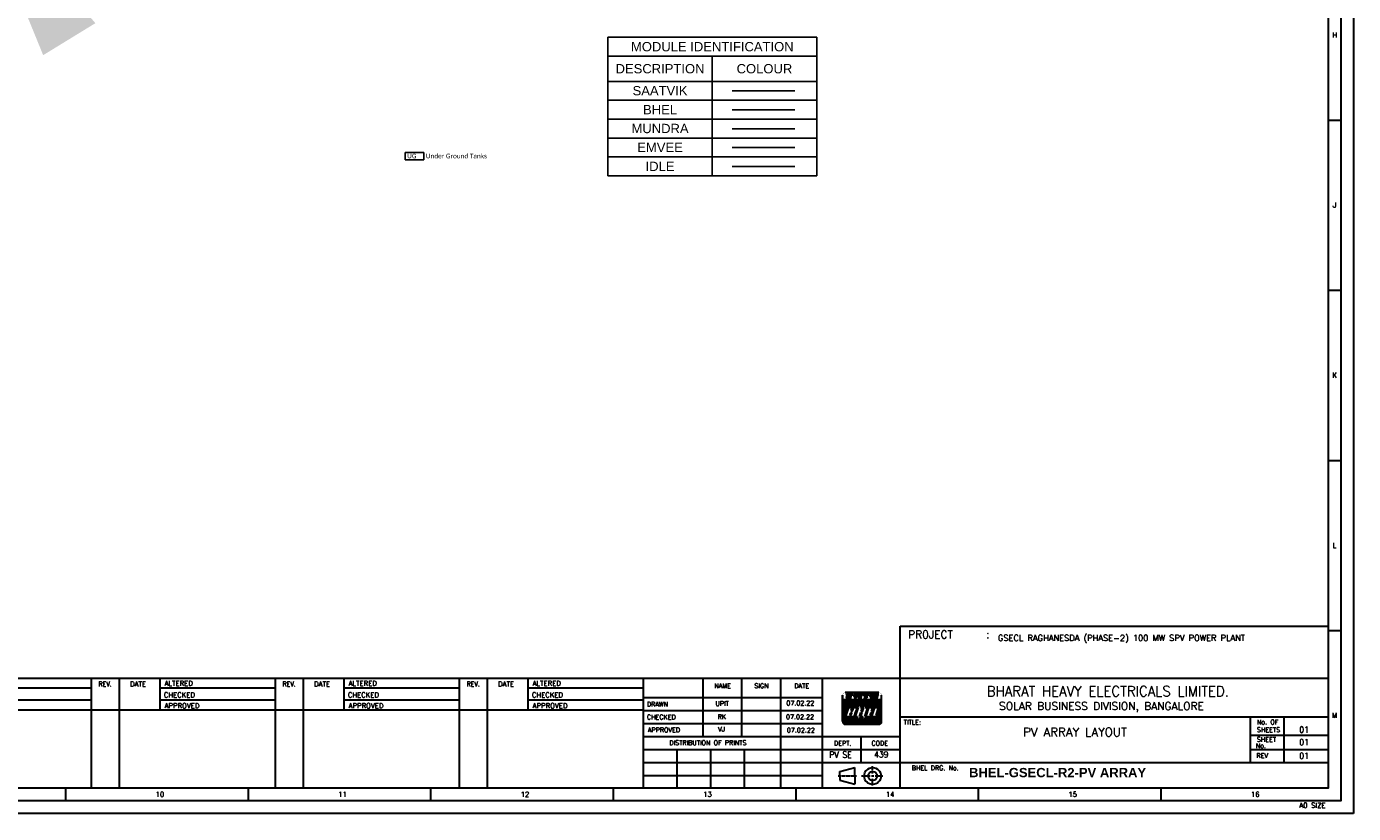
# Model space of a CAD drawing. Header units: inches. Extents: x 727810 to 1461440, y 2714588 to 5435005.
# Tile 153 of 233: x 729570 to 730994, y 2714588 to 2715433. Entities that reach past the tile are written whole.
import ezdxf
from ezdxf.enums import TextEntityAlignment as Align

# ---------------------------------------------------------------- set-up
doc = ezdxf.new("R2010")
doc.units = ezdxf.units.IN
doc.header["$MEASUREMENT"] = 0
doc.linetypes.add('CENTER', pattern=[2, 1.25, -0.25, 0.25, -0.25])
doc.linetypes.add('HIDDEN', pattern=[0.375, 0.25, -0.125])
for name, color, linetype in [('136.GERMI_NUMBER-TAXT', 7, 'Continuous'), ('DETAILS', 7, 'Continuous'), ('Inverter Room', 7, 'Continuous'), ('SMB Cable', 7, 'Continuous')]:
    doc.layers.add(name, color=color, linetype=linetype)
doc.layers.add('TITLE BLOCK', color=6, linetype='Continuous', lineweight=30)
doc.styles.add('2', font='SIMPLEX.SHX', dxfattribs={"height": 3.5})
doc.styles.add('B', font='SIMPLEX', dxfattribs={"width": 1.35})
doc.styles.add('C', font='SIMPLEX', dxfattribs={"width": 1.35, "height": 2.5})
doc.styles.add('COMPLEX', font='complex.shx')
doc.styles.add('Legend', font='calibri.ttf')
doc.styles.add('ROMANS', font='ROMANS.shx', dxfattribs={"height": 10})
doc.styles.add('ROMANT', font='romant', dxfattribs={"height": 12})
doc.styles.add('SIMPLEX', font='simplex')
doc.styles.get("Standard").update_dxf_attribs({"font": 'arial.ttf'})
doc.styles.add('USER1', font='SIMPLEX.SHX', dxfattribs={"height": 2.5})
doc.dimstyles.new('DIM-', dxfattribs={"dimscale": 0, "dimtxt": 0.15, "dimasz": 0.15, "dimexe": 0, "dimexo": 0, "dimgap": 0.15, "dimtad": 1, "dimdec": 0, "dimlfac": 1000, "dimzin": 0, "dimdsep": 46, "dimtxsty": 'ROMANS', "dimblk": 'OBLIQUE', "dimcen": 0, "dimclrd": 6, "dimclre": 6, "dimclrt": 3, "dimadec": 0, "dimazin": 0, "dimtfac": 1, "dimtdec": 0, "dimtmove": 2, "dimatfit": 3, "dimfxl": 1, "dimtolj": 1, "dimtzin": 0, "dimarcsym": 2})
doc.dimstyles.new('ROMANS$7', dxfattribs={"dimscale": 100, "dimtxt": 2.5, "dimasz": 2, "dimexe": 20, "dimexo": 20, "dimgap": 0.5, "dimtad": 1, "dimdec": 0, "dimrnd": 5, "dimzin": 0, "dimdsep": 46, "dimtxsty": 'ROMANS', "dimcen": 0.09, "dimdle": 20, "dimclrd": 256, "dimclre": 256, "dimclrt": 3, "dimadec": 0, "dimazin": 0, "dimtfac": 20, "dimtdec": 0, "dimtix": 1, "dimtmove": 2, "dimatfit": 3, "dimfxl": 1, "dimtolj": 1, "dimtzin": 0, "dimarcsym": 0})

# ---------------------------------------------------------------- blocks, each defined once
blk = doc.blocks.new('*X198')
at = {"color": 0}
for p, q in [((211, 29.6), (226, 29.6)), ((211, 29.4), (218.53, 29.4)), ((211, 29.2), (218.39, 29.2)), ((211, 29), (218.25, 29)), ((211, 28.8), (218.11, 28.8)), ((211, 28.6), (217.97, 28.6)), ((211, 28.4), (217.83, 28.4)), ((211, 28.2), (217.69, 28.2)), ((211, 28), (217.55, 28)), ((211, 27.8), (217.41, 27.8)), ((211, 27.6), (217.27, 27.6)), ((211, 27.4), (217.13, 27.4)), ((211, 27.2), (216.99, 27.2)), ((211, 27), (216.85, 27)), ((211, 26.8), (216.71, 26.8)), ((211, 26.6), (213.3, 26.6)), ((211, 26.4), (213.24, 26.4)), ((211, 26.2), (213.17, 26.2)), ((211, 26), (213.11, 26)), ((211, 25.8), (213.04, 25.8)), ((211, 25.6), (212.98, 25.6)), ((214.38, 25.6), (214.88, 25.6)), ((214.44, 25.8), (214.94, 25.8)), ((214.51, 26), (215.01, 26)), ((214.59, 26.2), (214.96, 26.2)), ((216.28, 25.6), (216.78, 25.6)), ((216.34, 25.8), (216.84, 25.8)), ((216.41, 26), (216.91, 26)), ((216.45, 26.6), (217.1, 26.6)), ((216.47, 26.2), (216.97, 26.2)), ((216.52, 26.4), (217.04, 26.4)), ((217.91, 26.8), (218.71, 26.8)), ((217.97, 27), (218.85, 27)), ((218.02, 27.2), (218.99, 27.2)), ((218.07, 27.4), (219.13, 27.4)), ((218.12, 27.6), (219.27, 27.6)), ((218.18, 27.8), (219.41, 27.8)), ((218.23, 28), (219.55, 28)), ((218.28, 28.2), (219.69, 28.2)), ((218.28, 25.6), (218.78, 25.6)), ((218.33, 28.4), (219.83, 28.4)), ((218.34, 25.8), (218.84, 25.8)), ((218.39, 28.6), (219.97, 28.6)), ((218.41, 26), (218.91, 26)), ((218.44, 28.8), (220.11, 28.8)), ((218.47, 26.2), (218.97, 26.2)), ((218.49, 29), (220.25, 29)), ((218.54, 29.2), (220.39, 29.2)), ((218.54, 26.4), (219.04, 26.4)), ((218.6, 29.4), (220.53, 29.4)), ((218.6, 26.6), (219.1, 26.6)), ((219.74, 26.8), (226, 26.8)), ((219.81, 27), (226, 27)), ((219.87, 27.2), (226, 27.2)), ((219.94, 27.4), (226, 27.4)), ((220, 27.6), (226, 27.6)), ((220.07, 27.8), (226, 27.8)), ((220.13, 28), (226, 28)), ((220.2, 28.2), (226, 28.2)), ((220.26, 28.4), (226, 28.4)), ((220.28, 25.6), (220.78, 25.6)), ((220.33, 28.6), (226, 28.6)), ((220.34, 25.8), (220.84, 25.8)), ((220.39, 28.8), (226, 28.8)), ((220.41, 26), (220.91, 26)), ((220.46, 29), (226, 29)), ((220.47, 26.2), (220.97, 26.2)), ((220.52, 29.2), (226, 29.2)), ((220.54, 26.4), (221.04, 26.4)), ((220.59, 29.4), (226, 29.4)), ((220.6, 26.6), (221.1, 26.6)), ((222.28, 25.6), (222.98, 25.6)), ((222.34, 25.8), (223.04, 25.8)), ((222.41, 26), (223.11, 26)), ((222.47, 26.2), (223.17, 26.2)), ((223.04, 26.4), (223.24, 26.4)), ((223.1, 26.6), (223.3, 26.6)), ((224.48, 25.6), (226, 25.6)), ((224.54, 25.8), (226, 25.8)), ((224.61, 26), (226, 26)), ((224.67, 26.2), (226, 26.2)), ((224.74, 26.4), (226, 26.4)), ((224.8, 26.6), (226, 26.6)), ((211, 25.4), (212.91, 25.4)), ((211, 25.2), (212.85, 25.2)), ((211, 25), (212.78, 25)), ((211, 24.8), (212.72, 24.8)), ((211, 24.6), (212.65, 24.6)), ((211, 24.4), (212.59, 24.4)), ((211, 24.2), (212.52, 24.2)), ((211, 24), (212.46, 24)), ((211, 23.8), (212.39, 23.8)), ((211, 23.6), (212.33, 23.6)), ((211, 23.4), (212.26, 23.4)), ((211, 23.2), (216.75, 23.2)), ((211, 23), (216.7, 23)), ((211, 22.8), (216.64, 22.8)), ((211, 22.6), (216.59, 22.6)), ((211, 22.4), (216.54, 22.4)), ((211, 22.2), (216.49, 22.2)), ((211, 22), (216.43, 22)), ((211, 21.8), (216.38, 21.8)), ((211, 21.6), (216.33, 21.6)), ((211, 21.4), (216.28, 21.4)), ((211, 21.2), (216.22, 21.2)), ((211.02, 21), (216.17, 21)), ((211.08, 20.8), (216.12, 20.8)), ((211.2, 20.6), (216.07, 20.6)), ((213.83, 23.8), (214.29, 23.8)), ((213.86, 24), (214.36, 24)), ((213.92, 24.2), (214.42, 24.2)), ((213.99, 24.4), (214.49, 24.4)), ((214.06, 24.6), (214.49, 24.6)), ((214.33, 25.4), (214.81, 25.4)), ((214.43, 25.2), (214.7, 25.2)), ((215.55, 23.4), (216.06, 23.4)), ((215.63, 23.6), (216.13, 23.6)), ((215.69, 23.8), (216.19, 23.8)), ((215.76, 24), (216.26, 24)), ((215.82, 24.2), (216.32, 24.2)), ((215.89, 24.4), (216.39, 24.4)), ((215.92, 24.8), (216.52, 24.8)), ((215.95, 24.6), (216.45, 24.6)), ((215.97, 25), (216.58, 25)), ((216.15, 25.2), (216.65, 25.2)), ((216.17, 20.6), (218.07, 20.6)), ((216.21, 25.4), (216.71, 25.4)), ((216.31, 20.8), (218.12, 20.8)), ((216.45, 21), (218.17, 21)), ((216.6, 21.2), (218.22, 21.2)), ((216.74, 21.4), (218.28, 21.4)), ((216.88, 21.6), (218.33, 21.6)), ((217.02, 21.8), (218.38, 21.8)), ((217.16, 22), (218.43, 22)), ((217.3, 22.2), (218.49, 22.2)), ((217.44, 22.4), (218.54, 22.4)), ((217.56, 23.4), (218.06, 23.4)), ((217.58, 22.6), (218.59, 22.6)), ((217.63, 23.6), (218.13, 23.6)), ((217.69, 23.8), (218.19, 23.8)), ((217.72, 22.8), (218.64, 22.8)), ((217.76, 24), (218.26, 24)), ((217.82, 24.2), (218.32, 24.2)), ((217.86, 23), (218.7, 23)), ((217.89, 24.4), (218.39, 24.4)), ((217.95, 24.6), (218.45, 24.6)), ((218, 23.2), (218.75, 23.2)), ((218.15, 25.2), (218.65, 25.2)), ((218.17, 20.6), (225.8, 20.6)), ((218.21, 25.4), (218.71, 25.4)), ((218.31, 20.8), (225.92, 20.8)), ((218.45, 21), (225.98, 21)), ((218.6, 21.2), (226, 21.2)), ((218.74, 21.4), (226, 21.4)), ((218.88, 21.6), (226, 21.6)), ((219.02, 21.8), (226, 21.8)), ((219.16, 22), (226, 22)), ((219.3, 22.2), (226, 22.2)), ((219.44, 22.4), (226, 22.4)), ((219.56, 23.4), (220.06, 23.4)), ((219.58, 22.6), (226, 22.6)), ((219.63, 23.6), (220.13, 23.6)), ((219.69, 23.8), (220.19, 23.8)), ((219.72, 22.8), (226, 22.8)), ((219.76, 24), (220.26, 24)), ((219.82, 24.2), (220.32, 24.2)), ((219.86, 23), (226, 23)), ((219.89, 24.4), (220.39, 24.4)), ((219.95, 24.6), (220.45, 24.6)), ((220, 23.2), (226, 23.2)), ((220.02, 24.8), (220.52, 24.8)), ((220.08, 25), (220.58, 25)), ((220.15, 25.2), (220.65, 25.2)), ((220.21, 25.4), (220.71, 25.4)), ((221.69, 23.8), (222.39, 23.8)), ((221.76, 24), (222.46, 24)), ((221.82, 24.2), (222.52, 24.2)), ((221.89, 24.4), (222.59, 24.4)), ((221.95, 24.6), (222.65, 24.6)), ((222.06, 23.4), (222.26, 23.4)), ((222.13, 23.6), (222.33, 23.6)), ((222.15, 25.2), (222.85, 25.2)), ((222.21, 25.4), (222.91, 25.4)), ((222.52, 24.8), (222.72, 24.8)), ((222.58, 25), (222.78, 25)), ((223.89, 23.8), (226, 23.8)), ((223.96, 24), (226, 24)), ((224.02, 24.2), (226, 24.2)), ((224.09, 24.4), (226, 24.4)), ((224.15, 24.6), (226, 24.6)), ((224.22, 24.8), (226, 24.8)), ((224.26, 23.4), (226, 23.4)), ((224.28, 25), (226, 25)), ((224.33, 23.6), (226, 23.6)), ((224.35, 25.2), (226, 25.2)), ((224.41, 25.4), (226, 25.4)), ((211.4, 20.4), (216.01, 20.4)), ((216.03, 20.4), (218.01, 20.4)), ((218.03, 20.4), (225.6, 20.4))]:
    blk.add_line(p, q, dxfattribs=at)
blk = doc.blocks.new('Titleoga')
blk = doc.blocks.new('5454')
blk.add_line((730937.8, 2714660.9), (730937.8, 2714660.9))
blk.add_line((730937.8, 2714660.9), (730937.8, 2714660.9))
blk.add_line((730937.8, 2714660.9), (730937.8, 2714660.9))
blk.add_line((730937.8, 2714660.9), (730937.8, 2714660.9))
blk.add_line((730937.8, 2714660.9), (730937.8, 2714660.9))
at = {"layer": 'TITLE BLOCK'}
for p, q in [((730980.8, 2715331.9), (730967.3, 2715331.9)), ((730980.8, 2715149.2), (730967.3, 2715149.2)), ((730980.8, 2714966.5), (730967.3, 2714966.5)), ((730507.7, 2714614.6), (730507.7, 2714788.7)), ((730507.7, 2714788.7), (730967.3, 2714788.7)), ((730980.8, 2714783.8), (730967.3, 2714783.8)), ((727861, 2714733), (730967.3, 2714733)), ((729639.2, 2714722.2), (729515.2, 2714722.2)), ((729639.2, 2714614.6), (729639.2, 2714733)), ((729669.2, 2714733), (729669.2, 2714614.6)), ((729712.7, 2714733), (729712.7, 2714698.4)), ((729836.8, 2714722.2), (729712.7, 2714722.2)), ((729836.8, 2714614.6), (729836.8, 2714733)), ((729866.8, 2714733), (729866.8, 2714614.6)), ((729910.3, 2714733), (729910.3, 2714698.4)), ((730034.4, 2714722.2), (729910.3, 2714722.2)), ((730034.4, 2714614.6), (730034.4, 2714733)), ((730064.3, 2714733), (730064.3, 2714614.6)), ((730107.9, 2714733), (730107.9, 2714698.4)), ((730232, 2714722.2), (730107.9, 2714722.2)), ((730232, 2714614.6), (730232, 2714733)), ((730296, 2714670.3), (730296, 2714733)), ((730337.8, 2714670.3), (730337.8, 2714733)), ((730379.6, 2714614.6), (730379.6, 2714733)), ((730424.2, 2714628.5), (730424.2, 2714733)), ((729639.2, 2714709.2), (729515.2, 2714709.2)), ((729836.8, 2714709.2), (729712.7, 2714709.2)), ((730034.4, 2714709.2), (729910.3, 2714709.2)), ((730232, 2714709.2), (730107.9, 2714709.2)), ((730232, 2714712.1), (730424.2, 2714712.1)), ((730445.9, 2714709.9), (730445.9, 2714714.6)), ((730445.9, 2714709.9), (730487.7, 2714709.9)), ((730445.9, 2714686.2), (730445.9, 2714709.9)), ((730446.1, 2714709.9), (730446.1, 2714714.6)), ((730484.9, 2714717.4), (730448.7, 2714717.4)), ((730484.9, 2714717.2), (730448.7, 2714717.2)), ((730449.8, 2714715), (730449.9, 2714715.4)), ((730449.8, 2714715), (730457.5, 2714715)), ((730449.9, 2714715.4), (730457.6, 2714715.4)), ((730450, 2714712), (730450.5, 2714714.2)), ((730450.5, 2714711.4), (730452.1, 2714711.4)), ((730450.8, 2714712.1), (730451.3, 2714714)), ((730451, 2714714.5), (730453, 2714714.5)), ((730451.1, 2714711.8), (730452.2, 2714711.8)), ((730451.3, 2714713.9), (730451.8, 2714711.8)), ((730451.5, 2714714.1), (730452.9, 2714714.1)), ((730451.8, 2714714.1), (730452.3, 2714712.1)), ((730451.9, 2714710.5), (730453.1, 2714715)), ((730451.9, 2714710.5), (730452.7, 2714710.5)), ((730452.7, 2714710.5), (730453.9, 2714715)), ((730453.2, 2714715.4), (730453.5, 2714716.5)), ((730453.5, 2714710.5), (730454.7, 2714715)), ((730453.5, 2714710.5), (730454.2, 2714710.5)), ((730453.8, 2714716.7), (730455.6, 2714716.7)), ((730454, 2714715.4), (730454.2, 2714716.1)), ((730454.2, 2714710.5), (730455.5, 2714715)), ((730454.4, 2714716.3), (730454.7, 2714716.3)), ((730454.8, 2714715.4), (730454.9, 2714716)), ((730455.6, 2714715.4), (730455.8, 2714716.4)), ((730457.5, 2714715), (730457.6, 2714715.4)), ((730458.1, 2714715), (730458.2, 2714715.4)), ((730458.1, 2714712.6), (730458.8, 2714715)), ((730458.1, 2714715), (730467.3, 2714715)), ((730458.1, 2714712.6), (730459.3, 2714710.5)), ((730458.2, 2714715.4), (730467.4, 2714715.4)), ((730459, 2714712.7), (730459.6, 2714715)), ((730459, 2714712.7), (730460.2, 2714710.5)), ((730459.3, 2714710.5), (730460.2, 2714710.5)), ((730459.7, 2714712.6), (730459.8, 2714712.9)), ((730459.7, 2714712.6), (730460.6, 2714712.6)), ((730459.8, 2714712.9), (730460.1, 2714712.9)), ((730460.9, 2714715), (730460.4, 2714713.1)), ((730461.7, 2714715), (730461.1, 2714712.9)), ((730461.6, 2714701.5), (730467.2, 2714709.5)), ((730462.5, 2714714.5), (730462.3, 2714714.1)), ((730462.3, 2714714.1), (730464.4, 2714714.1)), ((730462.5, 2714714.5), (730464.5, 2714714.5)), ((730463.2, 2714714.1), (730462.7, 2714712)), ((730463.2, 2714711.4), (730464.8, 2714711.4)), ((730464, 2714714.1), (730463.5, 2714712.1)), ((730463.7, 2714711.8), (730464.9, 2714711.8)), ((730464.5, 2714714.5), (730464.4, 2714714.1)), ((730464.5, 2714710.5), (730465.7, 2714715)), ((730464.5, 2714710.5), (730465.3, 2714710.5)), ((730465.1, 2714701.5), (730467.2, 2714709.5)), ((730465.3, 2714710.5), (730466.5, 2714715)), ((730467.2, 2714701.5), (730472.8, 2714709.5)), ((730467.3, 2714715), (730467.4, 2714715.4)), ((730467.9, 2714715), (730468, 2714715.4)), ((730467.9, 2714715), (730474.7, 2714715)), ((730468, 2714715.4), (730474.8, 2714715.4)), ((730469.2, 2714711.9), (730469.1, 2714711.6)), ((730469.3, 2714711.3), (730469.1, 2714710.5)), ((730469.1, 2714710.5), (730469.9, 2714710.5)), ((730469.3, 2714711.3), (730471.2, 2714711.3)), ((730469.4, 2714712.1), (730469.9, 2714712.1)), ((730469.5, 2714713.2), (730469.8, 2714714.3)), ((730469.7, 2714712.8), (730470.9, 2714712.8)), ((730470.1, 2714711.3), (730469.9, 2714710.5)), ((730471.5, 2714714.5), (730470.1, 2714714.5)), ((730470.1, 2714711.7), (730470.7, 2714711.7)), ((730470.2, 2714711.7), (730470.1, 2714711.7)), ((730472.8, 2714709.5), (730470.2, 2714701.5)), ((730470.5, 2714714), (730470.4, 2714713.7)), ((730472.2, 2714714.1), (730470.7, 2714714.1)), ((730471.8, 2714713.4), (730470.7, 2714713.4)), ((730471.1, 2714712.5), (730471, 2714711.9)), ((730471.7, 2714714.7), (730471.8, 2714715)), ((730472.1, 2714713), (730471.7, 2714711.6)), ((730472.2, 2714716.5), (730471.9, 2714715.4)), ((730472.4, 2714714.3), (730472.6, 2714715)), ((730472.5, 2714716.7), (730474.3, 2714716.7)), ((730472.9, 2714716.1), (730472.7, 2714715.4)), ((730473.1, 2714716.3), (730473.7, 2714716.3)), ((730473.7, 2714716.3), (730473.7, 2714716.1)), ((730473.7, 2714716.1), (730474.4, 2714716.1)), ((730474.5, 2714716.4), (730474.4, 2714716.1)), ((730474.7, 2714715), (730474.8, 2714715.4)), ((730475.3, 2714715), (730475.4, 2714715.4)), ((730475.3, 2714715), (730475.4, 2714715.4)), ((730475.3, 2714715), (730484.5, 2714715)), ((730475.3, 2714712.6), (730476, 2714715)), ((730475.3, 2714712.6), (730476.5, 2714710.5)), ((730475.4, 2714715.4), (730484.6, 2714715.4)), ((730476.2, 2714712.7), (730476.8, 2714715)), ((730476.2, 2714712.7), (730477.4, 2714710.5)), ((730476.5, 2714710.5), (730477.4, 2714710.5)), ((730476.8, 2714712.6), (730476.9, 2714712.9)), ((730476.8, 2714712.6), (730477.8, 2714712.6)), ((730476.9, 2714712.9), (730477.3, 2714712.9)), ((730478.1, 2714715), (730477.6, 2714713.1)), ((730478.9, 2714715), (730478.3, 2714712.9)), ((730479.4, 2714714.2), (730478.5, 2714710.5)), ((730478.5, 2714710.5), (730479.3, 2714710.5)), ((730480.2, 2714714), (730479.3, 2714710.5)), ((730479.9, 2714714.5), (730481.2, 2714714.5)), ((730480.4, 2714714.1), (730480.7, 2714714.1)), ((730481, 2714713.8), (730480.5, 2714712.1)), ((730480.5, 2714712.1), (730481.3, 2714712.1)), ((730481.8, 2714714), (730481.3, 2714712.1)), ((730482.8, 2714715), (730481.6, 2714710.5)), ((730481.6, 2714710.5), (730482.4, 2714710.5)), ((730481.7, 2714714.5), (730482.7, 2714714.5)), ((730482, 2714714.1), (730482.6, 2714714.1)), ((730483.6, 2714715), (730482.4, 2714710.5)), ((730484.5, 2714715), (730484.6, 2714715.4)), ((730487.5, 2714709.9), (730487.5, 2714714.6)), ((730487.7, 2714709.9), (730487.7, 2714714.6)), ((730487.7, 2714686.2), (730487.7, 2714709.9)), ((729639.2, 2714698.4), (729441.6, 2714698.4)), ((729836.8, 2714698.4), (729639.2, 2714698.4)), ((730034.4, 2714698.4), (729836.8, 2714698.4)), ((730232, 2714698.4), (730034.4, 2714698.4)), ((730232, 2714698.2), (730424.2, 2714698.2)), ((730449.3, 2714691.8), (730452.4, 2714701.5)), ((730452.4, 2714701.5), (730460.5, 2714701.5)), ((730453.8, 2714693.8), (730454.4, 2714695.6)), ((730455.1, 2714693.4), (730455.7, 2714695.2)), ((730455.2, 2714698.1), (730455.8, 2714699.9)), ((730456.5, 2714697.7), (730457.1, 2714699.5)), ((730458.7, 2714692.5), (730459.7, 2714695.6)), ((730459.8, 2714691.8), (730463, 2714701.5)), ((730460.3, 2714697.4), (730461.3, 2714700.4)), ((730461.6, 2714701.5), (730463, 2714701.5)), ((730464, 2714691.8), (730465.4, 2714696.1)), ((730465.1, 2714701.5), (730467.2, 2714701.5)), ((730465.4, 2714691.8), (730466.8, 2714696.1)), ((730465.4, 2714696.1), (730466.8, 2714696.1)), ((730465.8, 2714697.2), (730467.2, 2714701.5)), ((730465.8, 2714697.2), (730467.2, 2714697.2)), ((730467.2, 2714697.2), (730468.6, 2714701.5)), ((730467.2, 2714701.5), (730468.6, 2714701.5)), ((730469.6, 2714691.8), (730472.8, 2714701.5)), ((730470.2, 2714701.5), (730472.8, 2714701.5)), ((730471, 2714691.8), (730474.1, 2714701.5)), ((730474.1, 2714701.5), (730479.7, 2714701.5)), ((730475.5, 2714692.9), (730476.6, 2714696.1)), ((730475.5, 2714692.9), (730476.9, 2714692.9)), ((730476.6, 2714696.1), (730478, 2714696.1)), ((730476.6, 2714691.8), (730476.9, 2714692.9)), ((730476.9, 2714697.2), (730478, 2714700.4)), ((730476.9, 2714697.2), (730478.3, 2714697.2)), ((730477.1, 2714691.8), (730480.3, 2714701.5)), ((730478, 2714700.4), (730479.4, 2714700.4)), ((730478, 2714696.1), (730478.3, 2714697.2)), ((730479.4, 2714700.4), (730479.7, 2714701.5)), ((730480.3, 2714701.5), (730484.5, 2714701.5)), ((730481.7, 2714692.9), (730484.5, 2714701.5)), ((730481.7, 2714692.9), (730483, 2714692.9)), ((730482.7, 2714691.8), (730483, 2714692.9)), ((730232, 2714684.2), (730424.2, 2714684.2)), ((730448.7, 2714683.4), (730484.9, 2714683.4)), ((730449.3, 2714691.8), (730457.6, 2714691.8)), ((730459.8, 2714691.8), (730461.9, 2714691.8)), ((730459.8, 2714683.8), (730465.4, 2714691.8)), ((730461.9, 2714691.8), (730459.8, 2714683.8)), ((730465.4, 2714691.8), (730464, 2714691.8)), ((730465.4, 2714691.8), (730467.5, 2714691.8)), ((730465.4, 2714683.8), (730471, 2714691.8)), ((730467.5, 2714691.8), (730465.4, 2714683.8)), ((730471, 2714691.8), (730469.6, 2714691.8)), ((730471, 2714691.8), (730476.6, 2714691.8)), ((730477.1, 2714691.8), (730482.7, 2714691.8)), ((730967.3, 2714691.2), (730507.7, 2714691.2)), ((730883.8, 2714642.5), (730883.8, 2714691.2)), ((730920, 2714642.5), (730920, 2714691.2)), ((730232, 2714670.3), (730424.2, 2714670.3)), ((730424.2, 2714670.3), (730507.7, 2714670.3)), ((730465.9, 2714642.5), (730465.9, 2714670.3)), ((730883.8, 2714671.7), (730967.3, 2714671.7)), ((730232, 2714656.4), (730507.7, 2714656.4)), ((730268.2, 2714614.6), (730268.2, 2714656.4)), ((730304.4, 2714614.6), (730304.4, 2714656.4)), ((730340.6, 2714614.6), (730340.6, 2714656.4)), ((730883.8, 2714656.4), (730967.3, 2714656.4)), ((730232, 2714642.5), (730424.2, 2714642.5)), ((730424.2, 2714642.5), (730507.7, 2714642.5)), ((730442.7, 2714632.7), (730459, 2714636.8)), ((730459, 2714628), (730459, 2714636.8)), ((730507.7, 2714642.5), (730967.3, 2714642.5)), ((730232, 2714628.5), (730424.2, 2714628.5)), ((730424.2, 2714614.6), (730424.2, 2714628.5)), ((730442.7, 2714628), (730442.7, 2714632.7)), ((730442.7, 2714628), (730442.7, 2714623.3)), ((730442.7, 2714623.3), (730459, 2714619.1)), ((730459, 2714628), (730459, 2714619.1)), ((729611.5, 2714614.6), (729611.5, 2714601.1)), ((729807.5, 2714614.6), (729807.5, 2714601.1)), ((730003.5, 2714614.6), (730003.5, 2714601.1)), ((730199.5, 2714614.6), (730199.5, 2714601.1)), ((730395.5, 2714614.6), (730395.5, 2714601.1)), ((730591.5, 2714614.6), (730591.5, 2714601.1)), ((730787.5, 2714614.6), (730787.5, 2714601.1))]:
    blk.add_line(p, q, dxfattribs=at)
at = {"layer": 'TITLE BLOCK', "lineweight": 25}
blk.add_line((730967.3, 2715318.3), (730967.3, 2714774.8), dxfattribs=at)
at = {"layer": 'TITLE BLOCK', "linetype": 'CENTER'}
for p, q in [((730478.1, 2714630.5), (730478.1, 2714638.4)), ((730441, 2714628), (730460.9, 2714628)), ((730466.3, 2714628), (730475.3, 2714628)), ((730476.7, 2714628), (730479.3, 2714628)), ((730478.1, 2714627), (730478.1, 2714628.9)), ((730478.1, 2714617.5), (730478.1, 2714625.4)), ((730480.7, 2714628), (730489.2, 2714628))]:
    blk.add_line(p, q, dxfattribs=at)
at = {"layer": 'TITLE BLOCK'}
for points in [[(730994.3, 2714587.6), (727809.6, 2714587.6), (727809.6, 2716807.2), (730994.3, 2716807.2)], [(727847.5, 2714601.1), (727847.5, 2716793.6), (730980.8, 2716793.6), (730980.8, 2714601.1)]]:
    blk.add_lwpolyline(points, close=True, dxfattribs=at)
blk.add_lwpolyline([(728050.2, 2716780.1), (730967.3, 2716780.1), (730967.3, 2714614.6), (727861, 2714614.6)], dxfattribs=at)
at = {"layer": 'TITLE BLOCK', "const_width": 0.223}
for points in [[(730448.7, 2714717.3, 0.414214), (730446, 2714714.6, 0.414214)], [(730487.6, 2714714.6, 0.414214), (730484.9, 2714717.3, 0.414214)]]:
    blk.add_lwpolyline(points, format="xyb", dxfattribs=at)
at = {"layer": 'TITLE BLOCK'}
for radius in [9.05, 4.87]:
    blk.add_circle((730478.1, 2714627.8), radius, dxfattribs=at)
for centre, radius, start, end in [((730450.5, 2714711.9), 0.501, 165, 270), ((730451, 2714714), 0.501, 90, 165), ((730451.1, 2714712.1), 0.251, 165, 270), ((730451.5, 2714713.9), 0.251, 90, 165), ((730453.8, 2714716.5), 0.251, 90, 165), ((730454.4, 2714716.1), 0.251, 90, 165), ((730454.7, 2714716.1), 0.251, 345, 90), ((730455.6, 2714716.5), 0.251, 345, 90), ((730460.1, 2714713.2), 0.251, 270, 345), ((730460.6, 2714713.1), 0.501, 270, 345), ((730463.2, 2714711.9), 0.501, 165, 270), ((730463.7, 2714712.1), 0.251, 165, 270), ((730469.3, 2714711.5), 0.251, 165, 270), ((730469.4, 2714711.8), 0.251, 90, 165), ((730469.7, 2714713.1), 0.251, 165, 270), ((730470.1, 2714714.3), 0.251, 90, 165), ((730469.9, 2714711.8), 0.251, 345, 90), ((730470.7, 2714713.6), 0.251, 165, 270), ((730470.7, 2714713.9), 0.251, 90, 165), ((730470.7, 2714711.9), 0.251, 270, 345), ((730470.9, 2714712.6), 0.251, 345, 90), ((730471.2, 2714711.8), 0.501, 270, 345), ((730471.5, 2714714.8), 0.251, 270, 345), ((730471.8, 2714713.1), 0.251, 345, 90), ((730472.5, 2714716.5), 0.251, 90, 165), ((730472.2, 2714714.4), 0.251, 270, 345), ((730473.1, 2714716.1), 0.251, 90, 165), ((730473.7, 2714716.3), 0.0279, 345, 90), ((730474.3, 2714716.5), 0.251, 345, 90), ((730477.3, 2714713.2), 0.251, 270, 345), ((730477.8, 2714713.1), 0.501, 270, 345), ((730479.9, 2714714), 0.501, 90, 165), ((730480.4, 2714713.9), 0.251, 90, 165), ((730480.7, 2714713.9), 0.251, 345, 90), ((730481.2, 2714714.3), 0.251, 345, 90), ((730481.7, 2714714.3), 0.251, 90, 180), ((730481.2, 2714714.3), 0.251, 345, 0), ((730482, 2714713.9), 0.251, 90, 165), ((730454.5, 2714693.6), 0.696, 162, 270), ((730455.1, 2714695.4), 0.696, 90, 162), ((730454.4, 2714693.6), 0.696, 270, 342), ((730455, 2714695.4), 0.696, 342, 90), ((730455.9, 2714697.9), 0.696, 162, 270), ((730456.5, 2714699.7), 0.696, 90, 162), ((730455.8, 2714697.9), 0.696, 270, 342), ((730456.4, 2714699.7), 0.696, 342, 90), ((730458.9, 2714695.8), 0.836, 342, 90), ((730459.2, 2714697.8), 1.11, 270, 342), ((730460.5, 2714700.7), 0.836, 342, 90), ((730448.7, 2714686.2), 2.79, 180, 270), ((730457.6, 2714692.9), 1.11, 270, 342), ((730484.9, 2714686.2), 2.79, 270, 0)]:
    blk.add_arc(centre, radius, start, end, dxfattribs=at)
for points in [[(730446.1, 2714714.6), (730445.9, 2714714.6), (730446.1, 2714709.9), (730445.9, 2714709.9)], [(730448.7, 2714717.4), (730448.7, 2714717.2), (730484.9, 2714717.4), (730484.9, 2714717.2)], [(730487.7, 2714714.6), (730487.5, 2714714.6), (730487.7, 2714709.9), (730487.5, 2714709.9)]]:
    blk.add_trace(points, dxfattribs=at)
at = {"layer": 'TITLE BLOCK', "xscale": 2.785435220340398, "yscale": 2.785435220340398, "zscale": 2.785435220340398}
blk.add_blockref('*X198', (729858.2, 2714627.2), dxfattribs=at)
at = {"layer": 'TITLE BLOCK'}
ref = blk.add_blockref('Titleoga', (729870.5, 2714603.3), dxfattribs=dict(at, xscale=2.652424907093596, yscale=2.652424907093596, zscale=2.652424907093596))
ref.add_attrib('TITLE1', 'PV ARRAY LAYOUT', dxfattribs={"height": 9.283, "style": '2'}).set_placement((730695.4, 2714670.4), align=Align.CENTER)
ref.add_attrib('DEPT', 'PV SE', (730431.6, 2714647.4), dxfattribs={"height": 6.63, "style": 'USER1', "width": 0.9})
ref.add_attrib('CODE', '439', (730479.6, 2714647.6), dxfattribs={"height": 6.63, "style": 'USER1', "width": 0.9})
ref.add_attrib('NO.SHT', '01', dxfattribs={"height": 6.63, "style": 'USER1', "width": 0.9}).set_placement((730941.3, 2714674.3), align=Align.CENTER)
ref.add_attrib('SHT.NO.', '01', dxfattribs={"height": 6.63, "style": 'USER1', "width": 0.9}).set_placement((730941.3, 2714660.9), align=Align.CENTER)
ref.add_attrib('REV', '01', dxfattribs={"height": 6.63, "style": 'USER1', "width": 0.9}).set_placement((730941.3, 2714646.2), align=Align.CENTER)
at = {"layer": 'TITLE BLOCK', "style": 'B'}
for s, p in [('H', (730974.1, 2715421.1)), ('J', (730974.1, 2715238.4)), ('K', (730974.1, 2715055.7)), ('L', (730974.1, 2714873)), ('DATE', (729689.3, 2714723.9)), ('ALTERED', (729732.9, 2714724.7)), ('DATE', (729886.9, 2714723.9)), ('ALTERED', (729930.5, 2714724.7)), ('DATE', (730084.5, 2714723.9)), ('ALTERED', (730128.1, 2714724.7)), ('CHECKED', (729733.7, 2714712.2)), ('CHECKED', (729931.3, 2714712.2)), ('CHECKED', (730128.9, 2714712.2)), ('APPROVED', (729736.5, 2714700.6)), ('APPROVED', (729934.1, 2714700.6)), ('APPROVED', (730131.7, 2714700.6)), ('M', (730974.1, 2714690.3)), ('10', (729712.8, 2714605.4)), ('11', (729908.8, 2714605.4)), ('12', (730104.8, 2714605.4)), ('13', (730300.8, 2714605.4)), ('14', (730496.8, 2714605.4)), ('15', (730692.8, 2714605.4)), ('16', (730888.9, 2714605.4))]:
    blk.add_text(s, height=5.41, dxfattribs=at).set_placement(p, align=Align.CENTER)
at = {"layer": 'TITLE BLOCK', "style": 'B', "width": 0.9}
for p in [(729654, 2714723.9), (729851.6, 2714723.9), (730049.2, 2714723.9)]:
    blk.add_text('REV.', height=5.41, dxfattribs=at).set_placement(p, align=Align.CENTER)
at = {"layer": 'TITLE BLOCK'}
for s, height, style, p in [('NAME', 5.01, 'USER1', (730316.9, 2714724.7)), ('SIGN', 5.01, 'USER1', (730358.7, 2714724.7)), ('DATE', 5.01, 'USER1', (730401.9, 2714724.7)), ('DRAWN', 5.01, 'USER1', (730247.1, 2714704.9)), ('UPIT', 5.01, 'USER1', (730316.5, 2714705.6)), ('07.02.22', 5.01, 'USER1', (730400.4, 2714706.2)), ('SOLAR BUSINESS DIVISION, BANGALORE', 8.356, 'SIMPLEX', (730723.7, 2714701.7)), ('CHECKED', 5.01, 'USER1', (730251.2, 2714691.2)), ('RK', 5.01, 'USER1', (730316.2, 2714691.5)), ('07.02.22', 5.01, 'USER1', (730400.1, 2714691.4)), ('APPROVED', 5.01, 'USER1', (730254, 2714677.3)), ('VJ', 5.01, 'USER1', (730315.8, 2714678.1)), ('07.02.22', 5.01, 'USER1', (730401, 2714677.1)), ('TITLE:', 5.01, 'USER1', (730520.7, 2714685.5)), ('SHEETS', 5.01, 'USER1', (730903.1, 2714677.6)), ('No. OF', 5.01, 'USER1', (730902.2, 2714685.8)), ('DISTRIBUTION OF PRINTS', 5.014, 'USER1', (730301.2, 2714663.6)), ('DEPT.', 5.01, 'USER1', (730446, 2714663)), ('CODE', 5.01, 'USER1', (730485.7, 2714663)), ('SHEET', 5.01, 'USER1', (730900.9, 2714667.2)), ('No.', 5.01, 'USER1', (730895, 2714660.3)), ('REV', 5.01, 'USER1', (730896.4, 2714649.8)), ('BHEL DRG. No.', 5.014, 'USER1', (730545.3, 2714636.5)), ('A0 SIZE', 5.41, 'C', (730950.3, 2714596.4))]:
    blk.add_text(s, height=height, dxfattribs=dict(at, style=style)).set_placement(p, align=Align.MIDDLE)
at = {"layer": 'TITLE BLOCK', "style": '2', "width": 0.94}
blk.add_text('BHARAT HEAVY ELECTRICALS LIMITED.', height=11.142, dxfattribs=at).set_placement((730730.6, 2714718.9), align=Align.MIDDLE)
at = {"layer": 'TITLE BLOCK', "insert": (730516.3, 2714784), "char_height": 8.356, "width": 420.257, "attachment_point": 1, "style": 'ROMANS'}
blk.add_mtext('\\pt83.56306;PR0JECT ^I:', dxfattribs=at)
at = {"layer": 'TITLE BLOCK', "linetype": 'Continuous', "insert": (730612.6, 2714779.4), "char_height": 6.5, "width": 375.992, "attachment_point": 1, "style": 'COMPLEX'}
blk.add_mtext('GSECL RAGHANESDA (PHASE-2) 100 MW SPV POWER PLANT', dxfattribs=at)
at = {"layer": 'TITLE BLOCK', "insert": (730581.6, 2714636.5), "char_height": 12, "attachment_point": 1, "style": '2'}
blk.add_mtext_dynamic_manual_height_columns('{\\fArial|b1|i0|c0|p34;\\H0.83333x;BHEL-GSECL-R2-PV ARRAY}', width=316.923, gutter_width=1, heights=[17.9], dxfattribs=at)
blk = doc.blocks.new('_Oblique')
at = {"color": 0, "linetype": 'ByBlock', "lineweight": -2}
blk.add_line((-0.5, -0.5), (0.5, 0.5), dxfattribs=at)
blk = doc.blocks.new('*D173')
at = {"color": 6, "lineweight": -2, "transparency": 16777216}
for p, q in [((730600.8, 2715672.6), (730600.7, 2715672.6)), ((730600.7, 2715672.6), (730600.7, 2715671.6)), ((730600.8, 2715671.6), (730600.7, 2715671.6))]:
    blk.add_line(p, q, dxfattribs=at)
at = {"layer": 'Inverter Room', "color": 0, "lineweight": 40, "transparency": 16777216}
for p in [(730600.7, 2715671.6), (730600.8, 2715672.6), (730600.8, 2715671.6)]:
    blk.add_point(p, dxfattribs=at)
at = {"color": 6, "lineweight": -2, "transparency": 16777216, "xscale": 0.15, "yscale": 0.15, "zscale": 0.15}
for p, rotation in [((730600.7, 2715672.6), 90), ((730600.7, 2715671.6), 270)]:
    blk.add_blockref('_Oblique', p, dxfattribs=dict(at, rotation=rotation))
at = {"color": 3, "lineweight": 40, "transparency": 16777216, "insert": (730600.5, 2715672.1), "char_height": 0.15, "attachment_point": 5, "rotation": 90, "style": 'ROMANS'}
blk.add_mtext('\\A1;1001', dxfattribs=at)
blk = doc.blocks.new('*D172')
at = {"color": 6, "lineweight": -2, "transparency": 16777216}
for p, q in [((730602.4, 2715673.7), (730602.4, 2715673.8)), ((730602.7, 2715673.8), (730602.4, 2715673.8)), ((730602.7, 2715673.7), (730602.7, 2715673.8))]:
    blk.add_line(p, q, dxfattribs=at)
at = {"layer": 'Inverter Room', "color": 0, "lineweight": 40, "transparency": 16777216}
for p in [(730602.4, 2715673.8), (730602.4, 2715673.7, -769.1), (730602.7, 2715673.7, -769.1)]:
    blk.add_point(p, dxfattribs=at)
at = {"color": 6, "lineweight": -2, "transparency": 16777216, "xscale": 0.15, "yscale": 0.15, "zscale": 0.15, "rotation": 180}
blk.add_blockref('_Oblique', (730602.4, 2715673.8), dxfattribs=at)
at = {"color": 6, "lineweight": -2, "transparency": 16777216, "xscale": 0.15, "yscale": 0.15, "zscale": 0.15}
blk.add_blockref('_Oblique', (730602.7, 2715673.8), dxfattribs=at)
at = {"color": 3, "lineweight": 40, "transparency": 16777216, "insert": (730602.5, 2715674.1), "char_height": 0.15, "attachment_point": 5, "style": 'ROMANS'}
blk.add_mtext('\\A1;300', dxfattribs=at)
blk = doc.blocks.new('*D174')
at = {"color": 6, "lineweight": -2, "transparency": 16777216}
for p in [(730601.7, 2715671.1), (730602.5, 2715671.2)]:
    blk.add_line(p, (730602.5, 2715671.1), dxfattribs=at)
at = {"layer": 'Inverter Room', "color": 0, "lineweight": 40, "transparency": 16777216}
for p in [(730601.7, 2715671.1), (730602.5, 2715671.2, 0), (730602.5, 2715671.1)]:
    blk.add_point(p, dxfattribs=at)
at = {"color": 6, "lineweight": -2, "transparency": 16777216, "xscale": 0.15, "yscale": 0.15, "zscale": 0.15, "rotation": 180}
blk.add_blockref('_Oblique', (730601.7, 2715671.1), dxfattribs=at)
at = {"color": 6, "lineweight": -2, "transparency": 16777216, "xscale": 0.15, "yscale": 0.15, "zscale": 0.15}
blk.add_blockref('_Oblique', (730602.5, 2715671.1), dxfattribs=at)
at = {"color": 3, "lineweight": 40, "transparency": 16777216, "insert": (730602.1, 2715671.3), "char_height": 0.15, "attachment_point": 5, "style": 'ROMANS'}
blk.add_mtext('\\A1;792', dxfattribs=at)
blk = doc.blocks.new('*D175')
at = {"color": 6, "lineweight": -2, "transparency": 16777216}
for p, q in [((730600, 2715674.8), (730600, 2715675.1)), ((730600, 2715675.1), (730603.3, 2715675.1)), ((730603.3, 2715674.8), (730603.3, 2715675.1))]:
    blk.add_line(p, q, dxfattribs=at)
at = {"layer": 'Inverter Room', "color": 0, "lineweight": 40, "transparency": 16777216}
for p in [(730600, 2715674.8), (730603.3, 2715675.1), (730603.3, 2715674.8)]:
    blk.add_point(p, dxfattribs=at)
at = {"color": 6, "lineweight": -2, "transparency": 16777216, "xscale": 0.15, "yscale": 0.15, "zscale": 0.15, "rotation": 180}
blk.add_blockref('_Oblique', (730600, 2715675.1), dxfattribs=at)
at = {"color": 6, "lineweight": -2, "transparency": 16777216, "xscale": 0.15, "yscale": 0.15, "zscale": 0.15}
blk.add_blockref('_Oblique', (730603.3, 2715675.1), dxfattribs=at)
at = {"color": 3, "lineweight": 40, "transparency": 16777216, "insert": (730601.7, 2715675.4), "char_height": 0.15, "attachment_point": 5, "style": 'ROMANS'}
blk.add_mtext('\\A1;3300', dxfattribs=at)
blk = doc.blocks.new('*D176')
at = {"color": 6, "lineweight": -2, "transparency": 16777216}
for p, q in [((730600, 2715674.8), (730599.3, 2715674.8)), ((730599.3, 2715674.8), (730599.3, 2715670.4)), ((730600, 2715670.4), (730599.3, 2715670.4))]:
    blk.add_line(p, q, dxfattribs=at)
at = {"layer": 'Inverter Room', "color": 0, "lineweight": 40, "transparency": 16777216}
for p in [(730599.3, 2715670.4), (730600, 2715674.8), (730600, 2715670.4)]:
    blk.add_point(p, dxfattribs=at)
at = {"color": 6, "lineweight": -2, "transparency": 16777216, "xscale": 0.15, "yscale": 0.15, "zscale": 0.15}
for p, rotation in [((730599.3, 2715674.8), 90), ((730599.3, 2715670.4), 270)]:
    blk.add_blockref('_Oblique', p, dxfattribs=dict(at, rotation=rotation))
at = {"color": 3, "lineweight": 40, "transparency": 16777216, "insert": (730599.1, 2715672.6), "char_height": 0.15, "attachment_point": 5, "rotation": 90, "style": 'ROMANS'}
blk.add_mtext('\\A1;4402', dxfattribs=at)
blk = doc.blocks.new('*T222')
at = {"layer": 'SMB Cable', "color": 0, "linetype": 'ByBlock', "lineweight": -2, "transparency": 16777216}
for p, q in [((0, 0), (224.3, 0)), ((0, 0), (0, -148.9)), ((224.3, 0), (224.3, -148.9)), ((0, -20.4), (224.3, -20.4)), ((112.2, -20.4), (112.2, -148.9)), ((0, -47.4), (224.3, -47.4)), ((0, -67.7), (224.3, -67.7)), ((0, -88), (224.3, -88)), ((0, -108.3), (224.3, -108.3)), ((0, -128.6), (224.3, -128.6)), ((0, -148.9), (224.3, -148.9))]:
    blk.add_line(p, q, dxfattribs=at)
at = {"layer": 'SMB Cable', "color": 0, "transparency": 16777216, "char_height": 10, "attachment_point": 5}
for s, insert, width in [('MODULE IDENTIFICATION', (112.2, -10.2), 224.184), ('{\\C7;DESCRIPTION}', (56.1, -33.9), 112.032), ('{\\C7;COLOUR}', (168.2, -33.9), 112.032), ('{\\C7;SAATVIK}', (56.1, -57.5), 112.032), ('{\\C7;BHEL}', (56.1, -77.8), 112.032), ('{\\C7;MUNDRA}', (56.1, -98.1), 112.032), ('{\\C7;EMVEE}', (56.1, -118.4), 112.032), ('{\\C7;IDLE}', (56.1, -138.7), 112.032)]:
    blk.add_mtext(s, dxfattribs=dict(at, insert=insert, width=width))
blk = doc.blocks.new('43')
at = {"layer": 'Inverter Room', "linetype": 'CENTER', "ltscale": 3}
for p, q in [((730600.0331, 2715673.4983), (730603.3328, 2715673.4983)), ((730600.0331, 2715672.5983), (730603.3328, 2715672.5983)), ((730600.0331, 2715671.6983), (730603.3328, 2715671.6983)), ((730600.0431, 2715674.3983), (730603.3428, 2715674.3983)), ((730600.0431, 2715670.7983), (730603.3428, 2715670.7983)), ((730600.6166, 2715674.0233, 0), (730602.9424, 2715674.0233, 0)), ((730600.7547, 2715671.4133), (730601.243, 2715671.4133)), ((730600.883, 2715673.7192, -0.1316), (730600.883, 2715674.5376, -0.0968)), ((730600.903, 2715671.14), (730600.903, 2715671.7133)), ((730601.243, 2715670.3975, -0.248), (730601.243, 2715675.0966, -0.048)), ((730602.143, 2715670.3975, -0.248), (730602.143, 2715674.8655, -0.048)), ((730602.143, 2715671.4134), (730602.9425, 2715671.4134)), ((730602.4848, 2715671.1778, -0.014), (730602.4848, 2715671.6285, -0.014)), ((730602.5008, 2715673.6052, -0.0311), (730602.5008, 2715674.4236, 0.0038)), ((730603.0429, 2715670.3375, -0.248), (730603.0429, 2715674.8592, -0.048))]:
    blk.add_line(p, q, dxfattribs=at)
at = {"layer": 'Inverter Room', "linetype": 'CENTER'}
blk.add_line((730600.3429, 2715670.3375, -0.248), (730600.343, 2715674.8592, -0.048), dxfattribs=at)
at = {"layer": 'Inverter Room', "color": 5, "ltscale": 5}
blk.add_line((730601.693, 2715670.6179), (730601.6929, 2715675.4156), dxfattribs=at)
at = {"layer": 'Inverter Room', "color": 4, "elevation": 769.1076}
for points in [[(730599.2713, 2715672.6773), (730599.2219, 2715672.6195), (730599.3201, 2715672.6195), (730599.2713, 2715672.6773), (730599.2713, 2715672.5658), (730599.3608, 2715672.5658)], [(730603.6074, 2715672.6773), (730603.6568, 2715672.6195), (730603.5586, 2715672.6195), (730603.6074, 2715672.6773), (730603.6074, 2715672.5658), (730603.518, 2715672.5658)]]:
    blk.add_lwpolyline(points, dxfattribs=at)
at = {"layer": 'Inverter Room', "color": 8}
blk.add_lwpolyline([(730603.4178, 2715670.3225), (730603.4179, 2715674.8741), (730599.9681, 2715674.8741), (730599.9681, 2715670.3225)], close=True, dxfattribs=at)
at = {"layer": 'Inverter Room', "color": 4}
blk.add_lwpolyline([(730603.3428, 2715670.3975), (730603.3429, 2715674.7991), (730600.0431, 2715674.7991), (730600.0431, 2715670.3975)], close=True, dxfattribs=at)
at = {"layer": 'Inverter Room', "ltscale": 0.5}
for points, elevation in [([(730600.7331, 2715673.8725), (730601.0331, 2715673.8725), (730601.0331, 2715674.1725), (730600.7331, 2715674.1725)], -492.5167), ([(730602.3531, 2715673.8724), (730602.6531, 2715673.8724), (730602.6531, 2715674.1724), (730602.3531, 2715674.1724)], -492.5219)]:
    blk.add_lwpolyline(points, close=True, dxfattribs=dict(at, elevation=elevation))
for points in [[(730600.7547, 2715671.2627), (730601.0547, 2715671.2627), (730601.0547, 2715671.5627), (730600.7547, 2715671.5627)], [(730602.3348, 2715671.2627), (730602.6348, 2715671.2627), (730602.6348, 2715671.5627), (730602.3348, 2715671.5627)]]:
    blk.add_lwpolyline(points, close=True, dxfattribs=at)
at = {"layer": 'Inverter Room', "color": 2}
for points in [[(730600.843, 2715671.5975), (730601.243, 2715671.5975), (730601.243, 2715673.5984), (730600.843, 2715673.5984)], [(730602.543, 2715671.5975), (730602.143, 2715671.5975), (730602.143, 2715673.5983), (730602.543, 2715673.5983)]]:
    blk.add_lwpolyline(points, close=True, dxfattribs=at)
at = {"layer": 'Inverter Room', "color": 8, "linetype": 'HIDDEN', "ltscale": 7}
for centre in [(730600.343, 2715674.3983, 0.148), (730600.343, 2715673.4983), (730600.343, 2715672.5983), (730600.343, 2715671.6983), (730600.343, 2715670.7983), (730601.2429, 2715674.3983), (730601.2429, 2715673.4983), (730601.2429, 2715672.5983), (730601.2429, 2715671.6983), (730601.2429, 2715670.7983), (730602.1429, 2715674.3983), (730602.1429, 2715673.4983), (730602.1429, 2715672.5983), (730602.1429, 2715671.6983), (730602.1429, 2715670.7983), (730603.0429, 2715674.3983, 0.148), (730603.0429, 2715673.4983), (730603.0429, 2715672.5983), (730603.0429, 2715671.6983), (730603.0429, 2715670.7983)]:
    blk.add_circle(centre, 0.15, dxfattribs=at)
at = {"layer": 'Inverter Room', "color": 3, "linetype": 'Continuous', "style": 'ROMANS', "width": 0.9}
blk.add_text('L', height=0.0667, rotation=90, dxfattribs=at).set_placement((730599.1604, 2715672.6146, -0.0001), align=Align.CENTER)
at = {"layer": 'Inverter Room', "style": 'ROMANT'}
for p in [(730599.2362, 2715672.7203, 769.1076), (730603.5631, 2715672.7203, 769.1076)]:
    blk.add_text('1', height=0.0833, dxfattribs=at).set_placement(p)
at = {"layer": 'Inverter Room', "color": 3, "linetype": 'Continuous', "style": 'ROMANS', "width": 0.9}
for s, height, p in [('A1', 0.06667, (730599.4014, 2715675.0177, 0.148)), ('A3', 0.06667, (730599.7436, 2715669.8677, -0.148)), ('==', 0.06667, (730600.8852, 2715673.6873, -0.025)), ('L', 0.0667, (730601.7122, 2715675.3466, -0.0001)), ('C OF TRANSFORMER', 0.066667, (730602.1361, 2715675.5542)), ('==', 0.06667, (730602.5031, 2715673.7357, 0)), ('A2', 0.06667, (730603.578, 2715674.7973, 0.148)), ('A4', 0.06667, (730603.7625, 2715670.0055))]:
    blk.add_text(s, height=height, dxfattribs=at).set_placement(p, align=Align.CENTER)
at = {"layer": 'Inverter Room', "color": 4, "linetype": 'Continuous', "style": 'ROMANS', "width": 0.8}
blk.add_text('INVERTER TRANSFORMER FOUNDATION-6.4 MVA', height=0.088, dxfattribs=at).set_placement((730600.5848, 2715669.7991))
at = {"color": 3, "lineweight": 40}
for base, p1, p2, angle, picture, middle in [((730599.3351, 2715670.3975), (730600.0431, 2715674.7991), (730600.0431, 2715670.3975), 90, '*D176', (730599.1101, 2715672.5983)), ((730600.6932, 2715671.5975), (730600.843, 2715672.5983), (730600.843, 2715671.5975), 90, '*D173', (730600.4682, 2715672.0979)), ((730602.3531, 2715673.7943, 769.1076), (730602.6531, 2715673.6916, 0), (730602.3531, 2715673.6916, 0), 180, '*D172', (730602.5031, 2715674.0943, 769.1076))]:
    dim = blk.add_linear_dim(base=base, p1=p1, p2=p2, angle=angle, dimstyle='DIM-', override={"dimscale": 1}, dxfattribs=at)
    dim.commit()
    dim.dimension.update_dxf_attribs({"geometry": picture, "text_midpoint": middle})
for base, p1, p2, picture, middle in [((730603.3429, 2715675.1274), (730600.0431, 2715674.7991), (730603.3429, 2715674.7991), '*D175', (730601.693, 2715675.3524)), ((730602.4848, 2715671.125), (730601.693, 2715671.125), (730602.4848, 2715671.1778, -0.014), '*D174', (730602.0889, 2715671.35))]:
    dim = blk.add_linear_dim(base=base, p1=p1, p2=p2, dimstyle='DIM-', override={"dimscale": 1}, dxfattribs=at)
    dim.commit()
    dim.dimension.update_dxf_attribs({"geometry": picture, "text_midpoint": middle})
at = {"layer": 'Inverter Room', "ltscale": 0.5}
for points in [[(730600.343, 2715674.3983, 0.148), (730599.6627, 2715674.9995, 0.148), (730599.2765, 2715674.9939, 0.148)], [(730600.343, 2715670.7983), (730600.1022, 2715669.8153), (730599.5356, 2715669.823)], [(730603.0429, 2715674.3983), (730603.5222, 2715674.741), (730603.7261, 2715674.741)], [(730603.0429, 2715670.7983, -0.2276), (730603.5446, 2715669.9802, -0.2276), (730603.8747, 2715669.9856, -0.2276)]]:
    blk.add_leader(points, dimstyle='ROMANS$7', override={"dimtxt": 150, "dimgap": 0.5, "dimtad": 0, "dimtfill": 1, "dimarcsym": 1}, dxfattribs=at)

msp = doc.modelspace()

# ---------------------------------------------------------------- linework, layer by layer
at = {"layer": 'DETAILS', "color": 7}
for p, q in [((729976.14, 2715297.58331), (729976.14, 2715289.58331)), ((729976.14, 2715297.58331), (729996.14, 2715297.58331)), ((729976.14, 2715297.58331), (729996.14, 2715297.58331)), ((729976.14, 2715297.58331), (729996.14, 2715297.58331)), ((729996.14, 2715289.58331), (729996.14, 2715297.58331)), ((729996.14, 2715289.58331), (729996.14, 2715297.58331)), ((729996.14, 2715289.58331), (729996.14, 2715297.58331)), ((729976.14, 2715289.58331), (729996.14, 2715289.58331)), ((729976.14, 2715289.58331), (729996.14, 2715289.58331)), ((729976.14, 2715289.58331), (729996.14, 2715289.58331))]:
    msp.add_line(p, q, dxfattribs=at)
at = {"layer": 'SMB Cable', "color": 5}
msp.add_line((730327.11551, 2715363.76472), (730394.59959, 2715363.76472), dxfattribs=at)
at = {"layer": 'SMB Cable', "color": 1}
msp.add_line((730327.11551, 2715343.46362), (730394.59959, 2715343.46362), dxfattribs=at)
at = {"layer": 'SMB Cable', "color": 2}
msp.add_line((730327.11551, 2715323.16251), (730394.59959, 2715323.16251), dxfattribs=at)
at = {"layer": 'SMB Cable', "color": 3}
msp.add_line((730327.11551, 2715302.8614), (730394.59959, 2715302.8614), dxfattribs=at)
at = {"layer": 'SMB Cable', "color": 4}
msp.add_line((730327.11551, 2715282.56029), (730394.59959, 2715282.56029), dxfattribs=at)

# ---------------------------------------------------------------- block references
at = {"color": 3, "lineweight": 40}
msp.add_blockref('43', (-1092.07661, -80.96093), dxfattribs=at)
msp.add_blockref('*T222', (730193.73115, 2715421.44437))
at = {"layer": 'TITLE BLOCK', "color": 2, "lineweight": 40}
msp.add_blockref('5454', (0, 0), dxfattribs=at)

# ---------------------------------------------------------------- texts
at = {"layer": '136.GERMI_NUMBER-TAXT', "char_height": 5, "width": 177.6448797, "attachment_point": 1, "style": 'Legend'}
for s, insert in [('UG', (729978.34595, 2715296.35537)), ('Under Ground Tanks', (729998.34595, 2715296.35537))]:
    msp.add_mtext(s, dxfattribs=dict(at, insert=insert))

doc.saveas('drawing.dxf')
